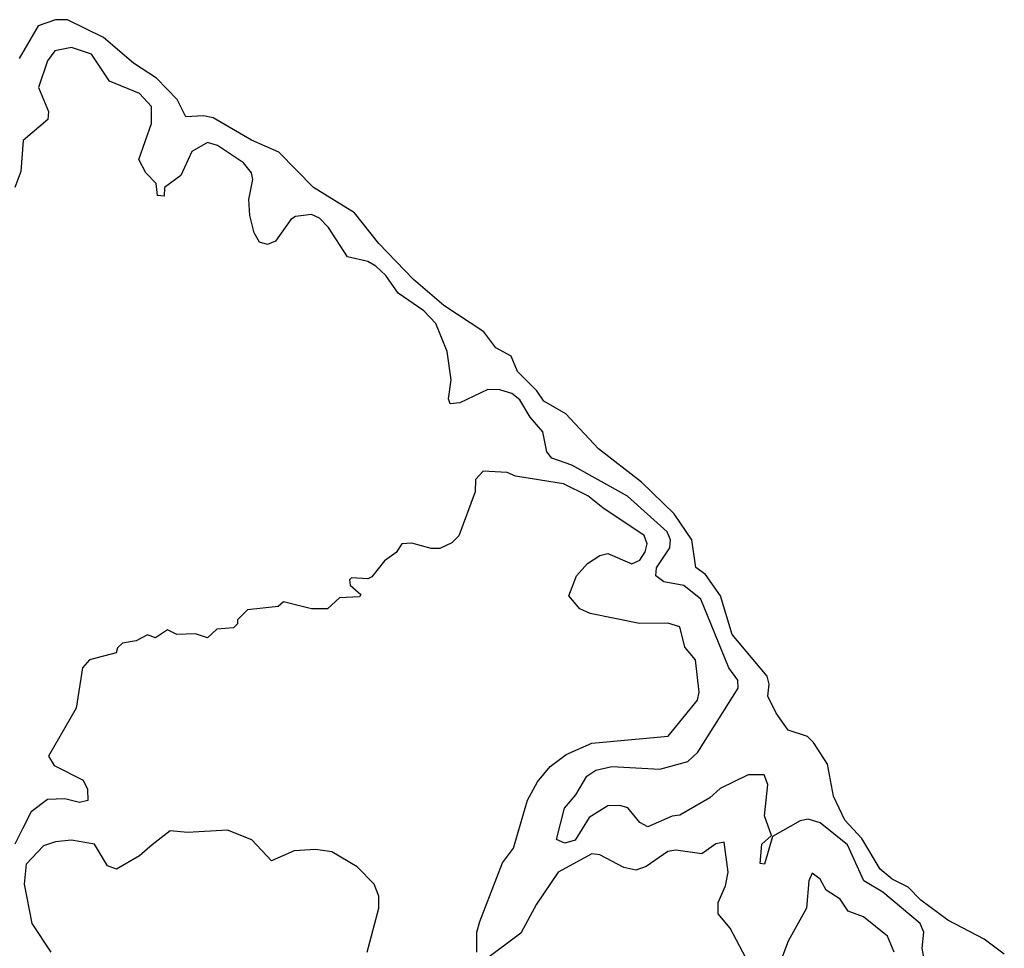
# Model space of a CAD drawing. Extents: x 2472589 to 2662339, y 701009 to 849030.
# Tile 172 of 256: x 2567956 to 2570415, y 779205 to 781524. Entities that reach past the tile are written whole.
import ezdxf

# ---------------------------------------------------------------- set-up
doc = ezdxf.new("R2010")
doc.units = 0

msp = doc.modelspace()

# ---------------------------------------------------------------- linework, layer by layer
at = {"layer": '0CON05XD'}
for points in [[(2570415, 779190), (2570365, 779228), (2570273.8, 779275), (2570206.9, 779325), (2570175, 779357.8), (2570135, 779377.5), (2570105, 779402.5), (2570058.8, 779478.8), (2570017.1, 779525), (2569988.5, 779585), (2569973.3, 779665), (2569938.8, 779718.8), (2569923.6, 779733.6), (2569875, 779750), (2569845, 779792.5), (2569824.3, 779834.3), (2569828, 779865), (2569822.9, 779885), (2569735, 779988.6), (2569706.2, 780085), (2569668.5, 780138.5), (2569645, 780156.2), (2569634.6, 780225), (2569590.3, 780290.2), (2569509, 780369), (2569401.9, 780451.9), (2569320, 780540), (2569265, 780571.5), (2569247.3, 780597.3), (2569198.9, 780645), (2569183.8, 780683.8), (2569144.7, 780704.7), (2569115, 780744.2), (2569015, 780810), (2568939.3, 780875), (2568853.1, 780965), (2568792, 781042), (2568690, 781105), (2568602.9, 781192.9), (2568535, 781222.7), (2568439, 781279), (2568415, 781284.1), (2568371.1, 781281.1), (2568348.9, 781325), (2568297.9, 781377.9), (2568240, 781415), (2568165, 781479.3), (2568075, 781523.2), (2568045, 781523.9), (2568001.8, 781508.2), (2567955, 781427.1)], [(2570215, 779178), (2570210, 779205), (2570214.3, 779245), (2570205, 779267.3), (2570111.6, 779345), (2570063.8, 779373.8), (2570023.6, 779463.6), (2569955, 779518.7), (2569925, 779527.1), (2569905, 779523.1), (2569836, 779484), (2569815.7, 779415), (2569805, 779416.7), (2569809.2, 779465), (2569833.3, 779486.7), (2569816, 779536), (2569824, 779614), (2569815, 779638.6), (2569775, 779638.4), (2569705.6, 779604.4), (2569679.6, 779580.4), (2569605, 779537.3), (2569585.3, 779535.3), (2569525, 779508.2), (2569505, 779518.8), (2569475, 779555.4), (2569455, 779561.9), (2569425, 779560.5), (2569378.6, 779531.4), (2569342.9, 779475), (2569317.7, 779467.7), (2569297, 779477), (2569316.9, 779555), (2569345, 779588), (2569372.2, 779635), (2569395, 779649.6), (2569435, 779658.7), (2569555, 779652.7), (2569625, 779671.3), (2569650, 779695), (2569750, 779855), (2569749.1, 779875), (2569727.4, 779905), (2569656.9, 780076.9), (2569615, 780111.1), (2569565, 780120.5), (2569544.6, 780135), (2569546.6, 780155), (2569579.4, 780205), (2569581, 780225), (2569573, 780245), (2569473.9, 780333.9), (2569335, 780411.2), (2569285, 780429.2), (2569272.5, 780445), (2569262.7, 780495), (2569231.2, 780531.2), (2569205, 780574.5), (2569185, 780590.3), (2569155, 780600), (2569125, 780600.4), (2569055, 780566.9), (2569031.2, 780565), (2569026.9, 780576.9), (2569033.5, 780625), (2569023.3, 780695), (2568995.3, 780765), (2568965, 780797.2), (2568901, 780841), (2568870, 780885), (2568845, 780908.8), (2568825, 780919.7), (2568775, 780931.4), (2568727.3, 781005), (2568705, 781028.2), (2568685, 781037.5), (2568645, 781032.2), (2568633.3, 781025), (2568595, 780970.6), (2568575, 780962.2), (2568555, 780968), (2568541.7, 780991.7), (2568531.1, 781035), (2568528.5, 781075), (2568537.9, 781125), (2568535, 781141.2), (2568515, 781166.9), (2568449.6, 781209.6), (2568425, 781217.5), (2568385.5, 781194.5), (2568358, 781135), (2568317.5, 781105), (2568316.4, 781083.6), (2568300, 781085), (2568296.7, 781115), (2568271.1, 781141.1), (2568253.1, 781175), (2568285.4, 781265), (2568285, 781307.5), (2568255, 781339.6), (2568180.4, 781370.4), (2568135, 781437.9), (2568085, 781454.5), (2568043.9, 781446.1), (2568025, 781421.2), (2568003.3, 781355), (2568027.5, 781295), (2568026.2, 781275), (2567965, 781222.5), (2567958.8, 781145), (2567943.8, 781105)], [(2569098, 779195), (2569097.3, 779245), (2569105, 779272), (2569161.6, 779418.4), (2569189.4, 779455), (2569224.3, 779575), (2569248.9, 779621.1), (2569280.7, 779659.3), (2569320.7, 779689.3), (2569385, 779716.9), (2569575.3, 779734.7), (2569648.6, 779825), (2569652.9, 779845), (2569644, 779925), (2569617.3, 779957.3), (2569605, 780007.5), (2569575, 780016.7), (2569503.6, 780016.4), (2569380.7, 780040.7), (2569355, 780052.5), (2569327.5, 780085), (2569346.2, 780135), (2569374.4, 780165.6), (2569405, 780186.2), (2569425, 780190.8), (2569485, 780164.7), (2569505, 780174.2), (2569518.4, 780195), (2569523.2, 780215), (2569515.5, 780235.5), (2569412.5, 780305), (2569374.7, 780334.7), (2569313.8, 780365), (2569194.1, 780384.1), (2569173, 780393), (2569113.6, 780396.4), (2569094.1, 780375.9), (2569093.3, 780345), (2569052.5, 780235), (2569035, 780217.5), (2569005, 780203.8), (2568983.6, 780203.6), (2568935, 780216.7), (2568910, 780215), (2568896.4, 780193.6), (2568867, 780173), (2568835, 780132.5), (2568825, 780127.5), (2568785, 780130), (2568780, 780125), (2568781.7, 780111.7), (2568808.3, 780088.3), (2568805, 780082.5), (2568755, 780080), (2568725, 780052.5), (2568685, 780052.5), (2568615, 780070), (2568601.7, 780058.3), (2568525, 780050), (2568500, 780025), (2568500, 780015), (2568490, 780005), (2568448.3, 780001.7), (2568425, 779980), (2568395, 779990), (2568348.3, 779988.3), (2568325, 780000), (2568295, 779980), (2568275, 779987.5), (2568247, 779973), (2568213, 779967), (2568200, 779955), (2568197, 779943), (2568130, 779925), (2568112.5, 779905), (2568096.7, 779805), (2568027.8, 779685), (2568041.8, 779661.8), (2568114.3, 779625), (2568125, 779602.5), (2568125.8, 779574.2), (2568105, 779568.8), (2568068.3, 779578.3), (2568025, 779576.9), (2567984.5, 779545.5), (2567963.3, 779503.3), (2567944, 779465)], [(2568823.8, 779195), (2568853.3, 779305), (2568853.3, 779335), (2568841.2, 779365), (2568798.8, 779408.8), (2568735.8, 779445.8), (2568695, 779452), (2568641.7, 779448.3), (2568585, 779423.3), (2568535.8, 779475.8), (2568475, 779500), (2568375, 779494.2), (2568331.4, 779498.6), (2568286.5, 779463.5), (2568255, 779436.2), (2568197.7, 779402.3), (2568175, 779411.2), (2568142.5, 779465), (2568085, 779474.7), (2568045, 779471.2), (2568015, 779460.9), (2567972.2, 779415), (2567967.5, 779365), (2567986.6, 779266.6), (2568034, 779195)], [(2569777.5, 779165), (2569730, 779255), (2569700.7, 779290.7), (2569700.7, 779319.3), (2569718.8, 779361.2), (2569725.6, 779395), (2569715, 779470), (2569694.3, 779465.7), (2569659.3, 779440.7), (2569595, 779450), (2569575, 779446.7), (2569520.7, 779409.3), (2569495, 779400), (2569465, 779406.7), (2569405, 779438.8), (2569385, 779441.2), (2569300.8, 779395), (2569246.4, 779315), (2569207.6, 779242.4), (2569115, 779173.8)], [(2570140, 779195), (2570123.3, 779235), (2570063.6, 779283.6), (2570025, 779297.5), (2570005, 779327.5), (2569970.5, 779350.5), (2569955, 779377.5), (2569935, 779392.5), (2569926.4, 779373.6), (2569920.8, 779305), (2569875, 779222.5), (2569846, 779145)]]:
    msp.add_lwpolyline(points, dxfattribs=at)

doc.saveas('drawing.dxf')
